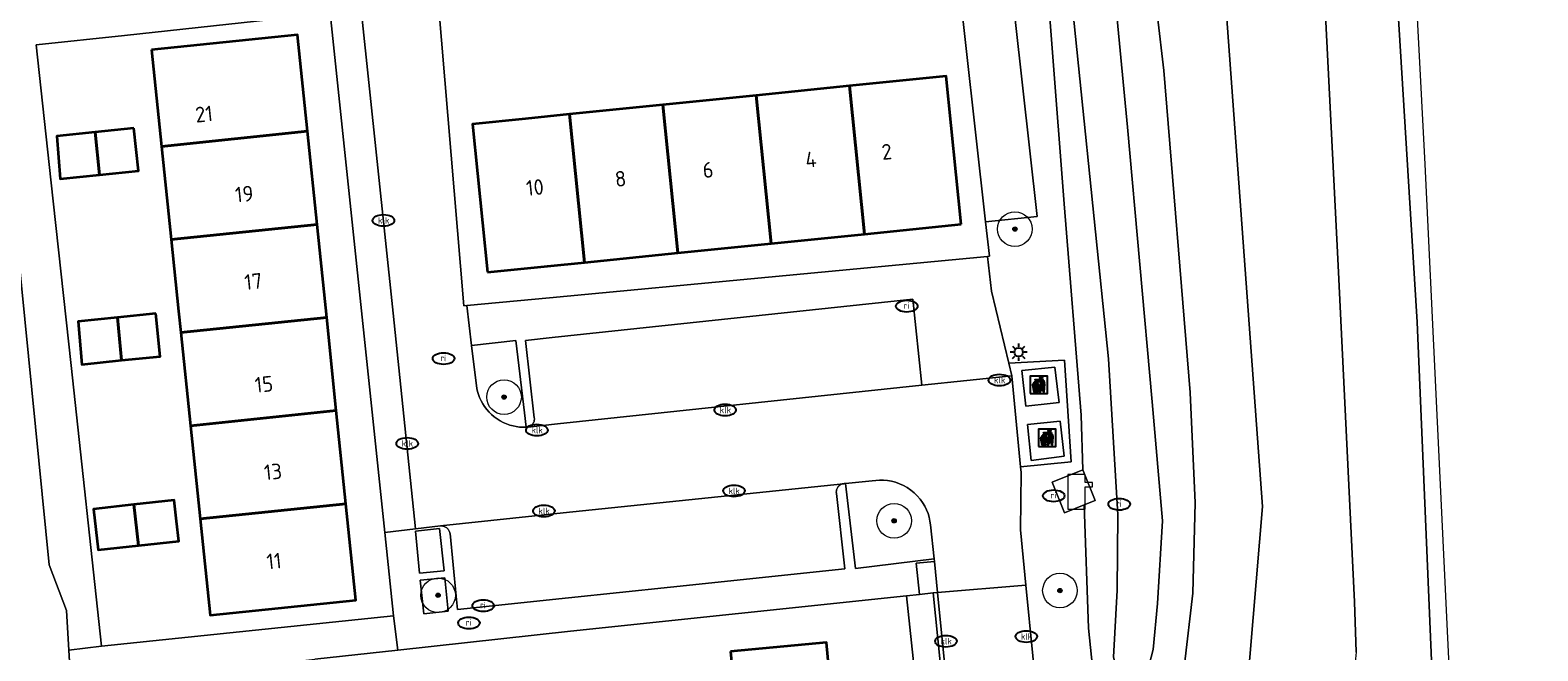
# Model space of a CAD drawing. Header units: metres. Extents: x 103671 to 105190, y 427150 to 429171.
# Tile 157 of 256: x 104706 to 104793, y 427609 to 427645. Entities that reach past the tile are written whole.
import ezdxf
from ezdxf.enums import TextEntityAlignment as Align

# ---------------------------------------------------------------- set-up
doc = ezdxf.new("R2010")
doc.units = ezdxf.units.M
for name, color, linetype, lineweight in [('B-WE-GR-BEPLANTING_CULTUUR_VASTE PLANTENVAK-GV', 253, 'Continuous', 18), ('B-WE-GR-BOOM-S', 253, 'Continuous', 25), ('B-WE-GR-GROENVOORZIENING-GV', 253, 'Continuous', 18), ('B-WE-IE-AFVAL APART PLAATS-S', 253, 'Continuous', 25), ('B-WE-IE-MEUBILAIR-S', 253, 'Continuous', 25), ('B-WE-IE-TERREINAFSCHEIDING_KUNSTMATIG_HEKWERK_RASTER-G', 253, 'IE-TERREINAFSCHEIDING_KUNSTMATIG-SO', 18), ('B-WE-KL-WATER-S', 253, 'Continuous', 25), ('B-WE-OG-BEBOUWING-GV', 253, 'Continuous', 35), ('B-WE-OG-BEBOUWING-T18', 7, 'Continuous', 18), ('B-WE-OG-TERREIN_BEGROEID-GV', 253, 'Continuous', 18), ('B-WE-OG-TERREIN_ERF-GV', 253, 'Continuous', 18), ('B-WE-OG-TERREIN_OEVER-GV', 253, 'Continuous', 18), ('B-WE-OG-WATER_SLOOT-GV', 253, 'Continuous', 18), ('B-WE-OG-WEG-GV', 253, 'Continuous', 18), ('B-WE-VH-GESLOTENVERHARDING_ASFALT-GV', 253, 'Continuous', 18), ('B-WE-VH-GESLOTENVERHARDING_BETON-GV', 253, 'Continuous', 18), ('B-WE-VH-OPENVERHARDING-GV', 253, 'Continuous', 18), ('B-WE-VH-OPENVERHARDING_BETONSTRAATSTEEN-GV', 253, 'Continuous', 18), ('B-WE-VH-OPENVERHARDING_TEGEL-GV', 253, 'Continuous', 18)]:
    doc.layers.add(name, color=color, linetype=linetype, lineweight=lineweight)
doc.styles.add('NLCS-ISO', font='NLCS-ISO.ttf')
doc.styles.add('NLCS-ISO-M500-T18', font='NLCS-ISO.ttf', dxfattribs={"height": 0.9})
doc.linetypes.add('IE-TERREINAFSCHEIDING_KUNSTMATIG-SO', pattern='A,4,[82,NLCS.SHX,S=0.75,R=90,X=0,Y=0],4,-2', length=10)

# ---------------------------------------------------------------- blocks, each defined once
blk = doc.blocks.new('SIE-AFVAL APART PLAATS-SO')
h = blk.add_hatch(color=256)
h.dxf.hatch_style = 1
h.paths.add_polyline_path([(-0.09, 0.07), (-1.76, 0.07, 0.819081), (-1.79, -0.09), (-1.4, -2.19, 0.36153), (-1.37, -2.21), (-0.47, -2.21, 0.36153), (-0.44, -2.19), (-0.05, -0.09, 0.819081)])
h.paths.add_polyline_path([(-0.16, -0.1), (-0.2, -0.33), (-0.49, -0.33), (-0.47, -0.1)], flags=16)
h.paths.add_polyline_path([(-0.55, -0.1), (-0.58, -0.33), (-0.87, -0.33), (-0.87, -0.1)], flags=16)
h.paths.add_polyline_path([(-0.22, -0.42), (-0.27, -0.73), (-0.53, -0.73), (-0.5, -0.42)], flags=16)
h.paths.add_polyline_path([(-0.58, -0.42), (-0.61, -0.73), (-0.87, -0.73), (-0.87, -0.42)], flags=16)
h.paths.add_polyline_path([(-0.95, -0.1), (-0.95, -0.33), (-1.27, -0.33), (-1.29, -0.1)], flags=16)
h.paths.add_polyline_path([(-0.95, -0.42), (-0.95, -0.73), (-1.23, -0.73), (-1.26, -0.42)], flags=16)
h.paths.add_polyline_path([(-0.29, -0.83), (-0.34, -1.09), (-0.56, -1.09), (-0.54, -0.83)], flags=16)
h.paths.add_polyline_path([(-0.62, -0.83), (-0.65, -1.09), (-0.87, -1.09), (-0.87, -0.83)], flags=16)
h.paths.add_polyline_path([(-0.95, -0.83), (-0.95, -1.09), (-1.2, -1.09), (-1.22, -0.83)], flags=16)
h.paths.add_polyline_path([(-1.35, -0.33), (-1.64, -0.33), (-1.69, -0.1), (-1.37, -0.1)], flags=16)
h.paths.add_polyline_path([(-1.34, -0.42), (-1.31, -0.73), (-1.57, -0.73), (-1.63, -0.42)], flags=16)
h.paths.add_polyline_path([(-0.36, -1.18), (-0.41, -1.44), (-0.6, -1.44), (-0.57, -1.18)], flags=16)
h.paths.add_polyline_path([(-0.65, -1.18), (-0.68, -1.44), (-0.87, -1.44), (-0.87, -1.18)], flags=16)
h.paths.add_polyline_path([(-1.3, -0.83), (-1.28, -1.09), (-1.5, -1.09), (-1.55, -0.83)], flags=16)
h.paths.add_polyline_path([(-0.95, -1.18), (-0.95, -1.44), (-1.17, -1.44), (-1.19, -1.18)], flags=16)
h.paths.add_polyline_path([(-0.42, -1.53), (-0.47, -1.79), (-0.63, -1.79), (-0.6, -1.53)], flags=16)
h.paths.add_polyline_path([(-1.27, -1.18), (-1.25, -1.44), (-1.44, -1.44), (-1.49, -1.18)], flags=16)
h.paths.add_polyline_path([(-0.69, -1.53), (-0.71, -1.79), (-0.87, -1.79), (-0.87, -1.53)], flags=16)
h.paths.add_polyline_path([(-0.95, -1.53), (-0.95, -1.79), (-1.13, -1.79), (-1.16, -1.53)], flags=16)
h.paths.add_polyline_path([(-1.24, -1.53), (-1.22, -1.79), (-1.37, -1.79), (-1.42, -1.53)], flags=16)
h.paths.add_polyline_path([(-0.49, -1.89), (-0.53, -2.13), (-0.66, -2.13), (-0.64, -1.89)], flags=16)
h.paths.add_polyline_path([(-0.72, -1.89), (-0.74, -2.13), (-0.87, -2.13), (-0.87, -1.89)], flags=16)
h.paths.add_polyline_path([(-0.95, -1.89), (-0.95, -2.13), (-1.1, -2.13), (-1.12, -1.89)], flags=16)
h.paths.add_polyline_path([(-1.21, -1.89), (-1.18, -2.13), (-1.31, -2.13), (-1.35, -1.89)], flags=16)
h.paths.add_polyline_path([(-0.19, 0.78, -0.01173), (-0.3, 0.78, -0.148797), (-0.42, 1.03, -0.136076), (-0.69, 0.87), (-0.78, 0.85, -0.038293), (-1.14, 0.96), (-1.19, 0.81, -0.243822), (-1.56, 0.45, 0.344326), (-1, 0.22, -0.139345), (-0.6, 0.22, 0.618436), (-0.56, 0.27, -0.441494), (-0.47, 0.44, 0.309048)])
h.paths.add_polyline_path([(-0.49, 0.51, 0.351556), (-0.64, 0.31, 0.121061), (-1.02, 0.29, -0.288745), (-1.45, 0.42, 0.203599), (-1.12, 0.79), (-1.09, 0.87, 0.083075), (-0.28, 0.71, -0.242261)], flags=16)
h.paths.add_polyline_path([(-0.4, 0.79, -0.023345), (-0.63, 0.82, 0.07081), (-0.46, 0.9, 0.059965)], flags=16)
h.paths.add_polyline_path([(1.12, 1.48), (-1.07, 1.48, 0.860559), (-1.08, 1.42), (0.29, 1, -0.146703), (0.53, 0.28, 0.421968), (0.56, 0.25), (1.6, 0.31, 0.450293), (1.63, 0.34, 0.122241)])
h.paths.add_polyline_path([(0.26, 1.93, 1), (1.07, 1.93, 1)])
h.paths.add_polyline_path([(1.65, 0.15, 0.429303), (1.62, 0.18), (0.55, 0.23, 0.38429), (0.51, 0.2), (0.16, -2.16, 0.83726), (0.22, -2.18), (0.99, -0.78, -0.688204), (1.05, -0.78), (1.36, -2.14, 0.84934), (1.42, -2.14)])
for p, q in [((-0.09, 0.07), (-1.76, 0.07)), ((-1.4, -2.19), (-1.79, -0.09)), ((-1.37, -0.1), (-1.69, -0.1)), ((-1.64, -0.33), (-1.69, -0.1)), ((-1.64, -0.33), (-1.35, -0.33)), ((-1.63, -0.42), (-1.34, -0.42)), ((-1.57, -0.73), (-1.63, -0.42)), ((-1.57, -0.73), (-1.31, -0.73)), ((-1.55, -0.83), (-1.3, -0.83)), ((-1.5, -1.09), (-1.55, -0.83)), ((-1.5, -1.09), (-1.28, -1.09)), ((-1.49, -1.18), (-1.27, -1.18)), ((-1.44, -1.44), (-1.49, -1.18)), ((-1.44, -1.44), (-1.25, -1.44)), ((-1.42, -1.53), (-1.24, -1.53)), ((-1.37, -1.79), (-1.42, -1.53)), ((-1.37, -1.79), (-1.22, -1.79)), ((-1.37, -2.21), (-0.47, -2.21)), ((-1.31, -2.13), (-1.35, -1.89)), ((-1.35, -1.89), (-1.21, -1.89)), ((-1.31, -2.13), (-1.18, -2.13)), ((-0.95, -0.1), (-1.29, -0.1)), ((-1.27, -0.33), (-0.95, -0.33)), ((-1.26, -0.42), (-0.95, -0.42)), ((-1.23, -0.73), (-0.95, -0.73)), ((-1.22, -0.83), (-0.95, -0.83)), ((-1.2, -1.09), (-0.95, -1.09)), ((-1.19, -1.18), (-0.95, -1.18)), ((-1.17, -1.44), (-0.95, -1.44)), ((-1.16, -1.53), (-0.95, -1.53)), ((-1.13, -1.79), (-0.95, -1.79)), ((-1.12, -1.89), (-0.95, -1.89)), ((-1.1, -2.13), (-0.95, -2.13)), ((-0.95, -0.1), (-0.95, -0.33)), ((-0.95, -0.42), (-0.95, -0.73)), ((-0.95, -0.83), (-0.95, -1.09)), ((-0.95, -1.18), (-0.95, -1.44)), ((-0.95, -1.53), (-0.95, -1.79)), ((-0.95, -1.89), (-0.95, -2.13)), ((-0.87, -0.1), (-0.87, -0.33)), ((-0.55, -0.1), (-0.87, -0.1)), ((-0.87, -0.33), (-0.58, -0.33)), ((-0.87, -0.42), (-0.87, -0.73)), ((-0.87, -0.42), (-0.58, -0.42)), ((-0.87, -0.73), (-0.61, -0.73)), ((-0.87, -0.83), (-0.62, -0.83)), ((-0.87, -0.83), (-0.87, -1.09)), ((-0.87, -1.09), (-0.65, -1.09)), ((-0.87, -1.18), (-0.65, -1.18)), ((-0.87, -1.18), (-0.87, -1.44)), ((-0.87, -1.44), (-0.68, -1.44)), ((-0.87, -1.53), (-0.69, -1.53)), ((-0.87, -1.53), (-0.87, -1.79)), ((-0.87, -1.79), (-0.71, -1.79)), ((-0.87, -1.89), (-0.87, -2.13)), ((-0.87, -1.89), (-0.72, -1.89)), ((-0.87, -2.13), (-0.74, -2.13)), ((-0.66, -2.13), (-0.53, -2.13)), ((-0.64, -1.89), (-0.49, -1.89)), ((-0.63, -1.79), (-0.47, -1.79)), ((-0.6, -1.44), (-0.41, -1.44)), ((-0.6, -1.53), (-0.42, -1.53)), ((-0.57, -1.18), (-0.36, -1.18)), ((-0.56, -1.09), (-0.34, -1.09)), ((-0.54, -0.83), (-0.29, -0.83)), ((-0.53, -0.73), (-0.27, -0.73)), ((-0.53, -2.13), (-0.49, -1.89)), ((-0.5, -0.42), (-0.22, -0.42)), ((-0.49, -0.33), (-0.2, -0.33)), ((-0.16, -0.1), (-0.47, -0.1)), ((-0.47, -1.79), (-0.42, -1.53)), ((-0.44, -2.19), (-0.05, -0.09)), ((-0.41, -1.44), (-0.36, -1.18)), ((-0.34, -1.09), (-0.29, -0.83)), ((-0.27, -0.73), (-0.22, -0.42)), ((-0.2, -0.33), (-0.16, -0.1))]:
    blk.add_line(p, q)
blk.add_lwpolyline([(-2.5, -2.51), (2.5, -2.51), (2.5, 2.49), (-2.5, 2.49)], close=True)
for points in [[(-0.78, 0.85, -0.038293), (-1.14, 0.96), (-1.19, 0.81, -0.243822), (-1.56, 0.45, 0.344326), (-1, 0.22, -0.139345), (-0.6, 0.22, 0.618436), (-0.56, 0.27, -0.441494), (-0.47, 0.44, 0.309048), (-0.19, 0.78, -0.01173), (-0.3, 0.78, -0.01173)], [(-0.78, 0.85), (-0.69, 0.87, 0.136076), (-0.42, 1.03, 0.156405), (-0.29, 0.77)], [(-0.78, 0.85), (-0.69, 0.87, 0.136076), (-0.42, 1.03, 0.148797), (-0.3, 0.78, 0.148797)], [(-0.63, 0.82, 0.07081), (-0.46, 0.9, 0.059965), (-0.4, 0.79, 0.059965)], [(-0.4, 0.79, -0.023345), (-0.63, 0.82)]]:
    blk.add_lwpolyline(points, format="xyb")
for points in [[(-1.09, 0.87), (-1.12, 0.79, -0.203599), (-1.45, 0.42, 0.288745), (-1.02, 0.29, -0.121061), (-0.64, 0.31, -0.351556), (-0.49, 0.51, 0.242261), (-0.28, 0.71, -0.083075)], [(-1.07, 1.48), (1.12, 1.48, -0.122241), (1.63, 0.34, -0.450293), (1.6, 0.31), (0.56, 0.25, -0.421968), (0.53, 0.28, 0.146703), (0.29, 1), (-1.08, 1.42, -0.860559)], [(0.55, 0.23), (1.62, 0.18, -0.429303), (1.65, 0.15), (1.42, -2.14, -0.84934), (1.36, -2.14), (1.05, -0.78, 0.688204), (0.99, -0.78), (0.22, -2.18, -0.83726), (0.16, -2.16), (0.51, 0.2, -0.38429)]]:
    blk.add_lwpolyline(points, format="xyb", close=True)
for points in [[(-1.35, -0.33), (-1.37, -0.1)], [(-1.31, -0.73), (-1.34, -0.42)], [(-1.28, -1.09), (-1.3, -0.83)], [(-1.27, -0.33), (-1.29, -0.1)], [(-1.25, -1.44), (-1.27, -1.18)], [(-1.23, -0.73), (-1.26, -0.42)], [(-1.22, -1.79), (-1.24, -1.53)], [(-1.2, -1.09), (-1.22, -0.83)], [(-1.18, -2.13), (-1.21, -1.89)], [(-1.17, -1.44), (-1.19, -1.18)], [(-1.18, -2.22), (-1.18, -2.21)], [(-1.13, -1.79), (-1.16, -1.53)], [(-1.1, -2.13), (-1.12, -1.89)], [(-0.74, -2.13), (-0.72, -1.89)], [(-0.71, -1.79), (-0.69, -1.53)], [(-0.68, -1.44), (-0.65, -1.18)], [(-0.66, -2.13), (-0.64, -1.89)], [(-0.65, -1.09), (-0.62, -0.83)], [(-0.63, -1.79), (-0.6, -1.53)], [(-0.61, -0.73), (-0.58, -0.42)], [(-0.6, -1.44), (-0.57, -1.18)], [(-0.58, -0.33), (-0.55, -0.1)], [(-0.56, -1.09), (-0.54, -0.83)], [(-0.53, -0.73), (-0.5, -0.42)], [(-0.49, -0.33), (-0.47, -0.1)]]:
    blk.add_lwpolyline(points)
blk.add_circle((0.66, 1.93), 0.401)
for centre, radius, start, end in [((-1.76, -0.01), 0.0869, 90, 247.281), ((-0.09, -0.01), 0.0869, 292.719, 90), ((-1.37, -2.18), 0.0318, 190.4943, 270), ((-0.47, -2.18), 0.0318, 270, 349.5057)]:
    blk.add_arc(centre, radius, start, end)
blk = doc.blocks.new('SKL-WATER_POMP-SO')
at = {"color": 0, "linetype": 'ByBlock', "lineweight": 18}
blk.add_lwpolyline([(1, 1.09), (1, 2), (-1, 2), (-1, -2), (1, -2), (1, 0.57), (1.85, 0.57), (1.85, 1.09)], close=True, dxfattribs=at)
blk = doc.blocks.new('SIE-MEUBILAIR_PAAL_LICHTMAST-SO')
for points in [[(-0.62, 0), (-1, 0)], [(-0.71, 0.71), (-0.44, 0.44)], [(0, 1), (0, 0.62)], [(0.44, 0.44), (0.71, 0.71)], [(1, 0), (0.62, 0)], [(-0.71, -0.71), (-0.44, -0.44)], [(0, -0.62), (0, -1)], [(0.44, -0.44), (0.71, -0.71)]]:
    blk.add_lwpolyline(points)
blk.add_circle((0, 0), 0.5)
blk = doc.blocks.new('SIE-MEUBILAIR_PUT_KOLK-SO')
blk.add_ellipse((0, 0), major_axis=(1.25, 0), ratio=0.54)
at = {"style": 'NLCS-ISO'}
blk.add_text('klk', height=0.75, dxfattribs=at).set_placement((0.03, 0), align=Align.MIDDLE_CENTER)
blk = doc.blocks.new('SIE-MEUBILAIR_PUT_RIOOLPUT-SO')
blk.add_ellipse((0, 0), major_axis=(1.25, 0), ratio=0.54)
at = {"style": 'NLCS-ISO'}
blk.add_text('ri', height=0.75, dxfattribs=at).set_placement((-0.04, 0.07), align=Align.MIDDLE_CENTER)
blk = doc.blocks.new('SGR-BOOM_GBKN-SO')
at = {"linetype": 'ByBlock', "lineweight": 18}
h = blk.add_hatch(color=0, dxfattribs=at)
h.dxf.hatch_style = 1
edge = h.paths.add_edge_path()
edge.add_arc((0, 0), 0.25, 0, 360)
at = {"color": 0, "linetype": 'ByBlock', "lineweight": 18}
for radius in [2, 0.25]:
    blk.add_circle((0, 0), radius, dxfattribs=at)
at = {"color": 0, "linetype": 'ByBlock', "lineweight": 18, "style": 'NLCS-ISO'}
blk.add_attdef('SOORT', (2.5, 0), '', height=1.5, dxfattribs=at)

msp = doc.modelspace()

# ---------------------------------------------------------------- linework, layer by layer
at = {"layer": 'B-WE-GR-BEPLANTING_CULTUUR_VASTE PLANTENVAK-GV', "flags": 128}
for points in [[(104731.43, 427627.079), (104731.724, 427624.6), (104731.767, 427624.422), (104731.823, 427624.243), (104731.892, 427624.065), (104731.974, 427623.889), (104732.07, 427623.716), (104732.179, 427623.549), (104732.301, 427623.388), (104732.435, 427623.235), (104732.581, 427623.091), (104732.738, 427622.959), (104732.903, 427622.837), (104733.077, 427622.729), (104733.257, 427622.634), (104733.442, 427622.553), (104733.63, 427622.485), (104733.82, 427622.432), (104734.011, 427622.393), (104734.2, 427622.368), (104734.387, 427622.355), (104734.57, 427622.355), (104734.483, 427623.179), (104733.978, 427627.359)], [(104757.926, 427616.73), (104757.896, 427616.942), (104757.849, 427617.157), (104757.783, 427617.373), (104757.698, 427617.589), (104757.594, 427617.802), (104757.47, 427618.009), (104757.327, 427618.208), (104757.166, 427618.396), (104756.988, 427618.57), (104756.794, 427618.729), (104756.587, 427618.871), (104756.37, 427618.993), (104756.144, 427619.095), (104755.914, 427619.177), (104755.68, 427619.238), (104755.447, 427619.279), (104755.216, 427619.3), (104754.989, 427619.302), (104754.77, 427619.287), (104754.558, 427619.257), (104753.012, 427619.107), (104753.593, 427614.205), (104758.132, 427614.762)], [(104728.193, 427616.36), (104728.415, 427613.922), (104729.835, 427614.068), (104729.58, 427616.516)], [(104728.46, 427613.526), (104728.677, 427611.583), (104730.073, 427611.739), (104729.877, 427613.669)], [(104758.566, 427597.851), (104759.178, 427599.133), (104759.349, 427600.278), (104758.072, 427612.786), (104757.287, 427612.702), (104756.535, 427612.622), (104758.163, 427597.409)]]:
    msp.add_lwpolyline(points, close=True, dxfattribs=at)
at = {"layer": 'B-WE-GR-GROENVOORZIENING-GV', "flags": 128}
for points in [[(104769.215, 427661.687), (104771.399, 427642.956), (104772.931, 427624.366), (104773.214, 427617.999), (104773.07, 427612.776), (104772.585, 427608.663)], [(104776.196, 427607.026), (104777.097, 427617.775), (104774.082, 427659.133)]]:
    msp.add_lwpolyline(points, dxfattribs=at)
at = {"layer": 'B-WE-IE-TERREINAFSCHEIDING_KUNSTMATIG_HEKWERK_RASTER-G', "flags": 128}
for points in [[(104784.248, 427680.11), (104786.463, 427637.55)], [(104786.463, 427637.55), (104788.287, 427599.719)]]:
    msp.add_lwpolyline(points, dxfattribs=at)
at = {"layer": 'B-WE-OG-BEBOUWING-GV', "flags": 128}
for points in [[(104712.948, 427644.148), (104713.524, 427638.573), (104721.947, 427639.444), (104721.371, 427645.019)], [(104754.113, 427633.515), (104753.246, 427642.067), (104747.855, 427641.52), (104748.722, 427632.968)], [(104759.704, 427634.082), (104758.836, 427642.634), (104753.246, 427642.067), (104754.113, 427633.515)], [(104747.855, 427641.52), (104742.463, 427640.974), (104743.331, 427632.422), (104748.722, 427632.968)], [(104732.349, 427631.308), (104735.818, 427631.66), (104737.939, 427631.875), (104737.072, 427640.427), (104734.533, 427640.17), (104731.482, 427639.86)], [(104743.331, 427632.422), (104742.463, 427640.974), (104737.072, 427640.427), (104737.939, 427631.875)], [(104709.688, 427639.391), (104707.472, 427639.162), (104707.668, 427636.694), (104709.941, 427636.928)], [(104711.931, 427639.623), (104709.688, 427639.391), (104709.941, 427636.928), (104712.185, 427637.159)], [(104722.503, 427634.068), (104721.947, 427639.444), (104713.524, 427638.573), (104714.08, 427633.198)], [(104714.636, 427627.822), (104723.059, 427628.693), (104722.503, 427634.068), (104714.08, 427633.198), (104714.509, 427629.054)], [(104713.185, 427628.917), (104710.981, 427628.69), (104711.209, 427626.221), (104713.439, 427626.451)], [(104710.981, 427628.69), (104708.701, 427628.455), (104708.929, 427625.986), (104711.209, 427626.221)], [(104723.059, 427628.693), (104714.636, 427627.822), (104715.191, 427622.446), (104723.615, 427623.317)], [(104723.615, 427623.317), (104715.191, 427622.446), (104715.747, 427617.07), (104724.171, 427617.941)], [(104711.924, 427617.893), (104709.593, 427617.634), (104709.725, 427616.447), (104709.855, 427615.27), (104712.185, 427615.528)], [(104711.924, 427617.893), (104712.185, 427615.528), (104714.515, 427615.786), (104714.388, 427616.93), (104714.253, 427618.151)], [(104724.171, 427617.941), (104715.747, 427617.07), (104716.323, 427611.496), (104724.747, 427612.366)], [(104746.386, 427609.406), (104747.193, 427600.94), (104752.72, 427601.467), (104751.914, 427609.933)]]:
    msp.add_lwpolyline(points, close=True, dxfattribs=at)
at = {"layer": 'B-WE-OG-TERREIN_BEGROEID-GV', "flags": 128}
msp.add_lwpolyline([(104758.034, 427663.375), (104759.1, 427652.117), (104759.383, 427649.595), (104761.111, 427634.225), (104764.095, 427634.527), (104761.518, 427657.462), (104760.115, 427657.306), (104759.527, 427663.522)], close=True, dxfattribs=at)
msp.add_lwpolyline([(104708.406, 427605.497), (104708.165, 427609.482), (104708.027, 427611.773), (104707.042, 427614.411), (104704.844, 427636.565)], dxfattribs=at)
at = {"layer": 'B-WE-OG-TERREIN_ERF-GV', "flags": 128}
for points in [[(104759.383, 427649.595), (104757.973, 427649.492), (104755.678, 427649.271), (104755.436, 427651.782), (104749.125, 427651.116), (104749.464, 427648.579), (104747.162, 427648.351), (104744.906, 427648.127), (104744.598, 427650.638), (104741.559, 427650.317), (104741.781, 427647.755), (104738.524, 427647.455), (104736.38, 427647.249), (104733.955, 427647.016), (104733.713, 427649.532), (104733.095, 427649.467), (104729.327, 427649.069), (104730.979, 427629.369), (104731.157, 427629.386), (104735.933, 427629.836), (104761.215, 427632.216), (104761.335, 427632.227), (104761.111, 427634.225)], [(104723.269, 427646.274), (104711.378, 427644.984), (104706.284, 427644.431), (104707.132, 427636.639), (104708.299, 427625.921), (104710.064, 427609.712), (104726.914, 427611.474), (104726.411, 427616.28)], [(104714.08, 427633.198), (104713.524, 427638.573), (104712.948, 427644.148), (104721.371, 427645.019), (104721.947, 427639.444), (104722.503, 427634.068), (104723.059, 427628.693), (104723.615, 427623.317), (104724.171, 427617.941), (104724.747, 427612.366), (104716.323, 427611.496), (104715.747, 427617.07), (104715.191, 427622.446), (104714.636, 427627.822), (104714.509, 427629.054)], [(104758.836, 427642.634), (104759.704, 427634.082), (104754.113, 427633.515), (104748.722, 427632.968), (104743.331, 427632.422), (104737.939, 427631.875), (104735.818, 427631.66), (104732.349, 427631.308), (104731.482, 427639.86), (104734.533, 427640.17), (104737.072, 427640.427), (104742.463, 427640.974), (104747.855, 427641.52), (104753.246, 427642.067)], [(104707.668, 427636.694), (104707.472, 427639.162), (104709.688, 427639.391), (104711.931, 427639.623), (104712.185, 427637.159), (104709.941, 427636.928)], [(104708.929, 427625.986), (104708.701, 427628.455), (104710.981, 427628.69), (104713.185, 427628.917), (104713.439, 427626.451), (104711.209, 427626.221)], [(104711.924, 427617.893), (104714.253, 427618.151), (104714.388, 427616.93), (104714.515, 427615.786), (104712.185, 427615.528), (104709.855, 427615.27), (104709.725, 427616.447), (104709.593, 427617.634)]]:
    msp.add_lwpolyline(points, close=True, dxfattribs=at)
for points in [[(104758.163, 427597.409), (104756.535, 427612.622), (104737.142, 427610.585), (104727.163, 427609.487), (104722.375, 427608.96)], [(104746.386, 427609.406), (104751.914, 427609.933), (104752.72, 427601.467)]]:
    msp.add_lwpolyline(points, dxfattribs=at)
at = {"layer": 'B-WE-OG-TERREIN_OEVER-GV', "flags": 128}
msp.add_lwpolyline([(104764.896, 427658.664), (104764.979, 427660.471), (104766.273, 427661.207), (104764.822, 427663.738), (104763.532, 427662.754), (104765.655, 427635.25), (104766.622, 427623.055), (104766.719, 427619.902), (104767.43, 427618.129), (104766.804, 427617.878), (104767.055, 427610.758), (104767.404, 427607.396), (104769.095, 427606.565), (104769.287, 427607.857), (104768.838, 427607.876), (104768.49, 427609.084), (104768.697, 427612.954), (104768.735, 427617.307), (104768.199, 427626.315)], close=True, dxfattribs=at)
msp.add_lwpolyline([(104767.695, 427656.599), (104769.297, 427639.675), (104770.719, 427623.831), (104771.322, 427616.961), (104771.037, 427612.18), (104770.79, 427609.528), (104770.432, 427608.198), (104769.645, 427607.841), (104769.287, 427607.857), (104769.095, 427606.565), (104769.346, 427606.546), (104771.05, 427606.417), (104772.014, 427607.079), (104772.585, 427608.663), (104773.07, 427612.776), (104773.214, 427617.999), (104772.931, 427624.366), (104771.399, 427642.956), (104769.215, 427661.687)], dxfattribs=at)
at = {"layer": 'B-WE-OG-WATER_SLOOT-GV', "flags": 128}
msp.add_lwpolyline([(104768.199, 427626.315), (104768.735, 427617.307), (104768.697, 427612.954), (104768.49, 427609.084), (104768.838, 427607.876), (104769.287, 427607.857), (104769.645, 427607.841), (104770.432, 427608.198), (104770.79, 427609.528), (104771.037, 427612.18), (104771.322, 427616.961), (104770.719, 427623.831), (104769.297, 427639.675), (104767.695, 427656.599), (104767.233, 427660.486), (104766.273, 427661.207), (104764.979, 427660.471), (104764.896, 427658.664)], close=True, dxfattribs=at)
at = {"layer": 'B-WE-OG-WEG-GV', "flags": 128}
for points in [[(104804.687, 427554.155), (104802.98, 427581.529), (104801.682, 427610.264), (104800.466, 427632.074), (104798.944, 427666.973), (104798.31, 427680.259), (104798.282, 427680.839), (104797.284, 427680.787), (104796.035, 427680.722), (104784.248, 427680.11), (104783.005, 427680.045), (104783.718, 427665.973), (104786.022, 427628.424), (104786.968, 427606.146), (104787.829, 427592.871), (104788.688, 427575.16), (104789.39, 427559.781), (104791.73, 427533.326)], [(104782.507, 427609.372), (104782.411, 427612.265), (104781.47, 427631.69), (104779.479, 427670.908)], [(104767.404, 427607.396), (104767.055, 427610.758), (104766.804, 427617.878), (104765.657, 427617.418), (104764.946, 427619.191), (104766.719, 427619.902), (104766.622, 427623.055), (104765.655, 427635.25), (104763.532, 427662.754)], [(104774.082, 427659.133), (104777.097, 427617.775), (104776.196, 427607.026)], [(104761.518, 427657.462), (104764.095, 427634.527), (104761.111, 427634.225), (104761.335, 427632.227), (104761.215, 427632.216), (104761.454, 427630.218), (104762.446, 427626.047), (104765.66, 427626.233), (104766.049, 427620.362), (104763.133, 427620.066), (104763.164, 427619.751), (104763.119, 427616.438), (104763.436, 427613.243), (104764.247, 427605.07)]]:
    msp.add_lwpolyline(points, dxfattribs=at)
at = {"layer": 'B-WE-VH-GESLOTENVERHARDING_ASFALT-GV', "flags": 128}
for points in [[(104775.957, 427729.849), (104775.477, 427714.06), (104776.224, 427697.918), (104776.312, 427695.038), (104776.245, 427692.854), (104776.007, 427691.699), (104778.03, 427675.233), (104778.699, 427673.977), (104779.255, 427672.447), (104779.479, 427670.908), (104781.47, 427631.69), (104782.411, 427612.265), (104782.507, 427609.372), (104782.359, 427607.831), (104782.008, 427606.011), (104781.426, 427604.511), (104782.098, 427592.66), (104782.792, 427591.3), (104783.325, 427589.779), (104783.83, 427585.175), (104784.762, 427568.996), (104785.298, 427557.486), (104786.232, 427546.577)], [(104803.743, 427395.171), (104802.269, 427411.949), (104801.436, 427428.96), (104800.758, 427440.886), (104799.44, 427455.973), (104797.116, 427479.548), (104795.067, 427500), (104791.73, 427533.326), (104789.39, 427559.781), (104788.688, 427575.16), (104787.829, 427592.871), (104786.968, 427606.146), (104786.022, 427628.424), (104783.718, 427665.973), (104783.005, 427680.045), (104782.897, 427682.171), (104782.869, 427682.742), (104781.905, 427702.367), (104781.525, 427716.747), (104782.355, 427729.504)]]:
    msp.add_lwpolyline(points, dxfattribs=at)
at = {"layer": 'B-WE-VH-GESLOTENVERHARDING_BETON-GV', "flags": 128}
for points in [[(104763.429, 427623.58), (104764.841, 427623.729), (104765.348, 427623.782), (104765.296, 427624.224), (104765.109, 427625.825), (104763.203, 427625.633)], [(104763.745, 427620.442), (104765.639, 427620.692), (104765.42, 427622.703), (104763.53, 427622.52)], [(104766.719, 427619.902), (104764.946, 427619.191), (104765.657, 427617.418), (104766.804, 427617.878), (104767.43, 427618.129)]]:
    msp.add_lwpolyline(points, close=True, dxfattribs=at)
at = {"layer": 'B-WE-VH-OPENVERHARDING-GV', "flags": 128}
for points in [[(104762.446, 427626.047), (104762.616, 427625.333), (104763.133, 427620.066), (104766.049, 427620.362), (104765.66, 427626.233)], [(104763.429, 427623.58), (104763.203, 427625.633), (104765.109, 427625.825), (104765.296, 427624.224), (104765.348, 427623.782), (104764.841, 427623.729)], [(104763.745, 427620.442), (104763.53, 427622.52), (104765.42, 427622.703), (104765.639, 427620.692)]]:
    msp.add_lwpolyline(points, close=True, dxfattribs=at)
at = {"layer": 'B-WE-VH-OPENVERHARDING_BETONSTRAATSTEEN-GV', "flags": 128}
for points in [[(104725.059, 427646.466), (104726.893, 427628.948), (104728.198, 427616.495), (104729.625, 427616.666), (104736.714, 427617.406), (104752.899, 427619.095), (104752.916, 427619.097), (104752.934, 427619.099), (104753.012, 427619.107), (104754.558, 427619.257), (104754.77, 427619.287), (104754.989, 427619.302), (104755.216, 427619.3), (104755.447, 427619.279), (104755.68, 427619.238), (104755.914, 427619.177), (104756.144, 427619.095), (104756.37, 427618.993), (104756.587, 427618.871), (104756.794, 427618.729), (104756.988, 427618.57), (104757.166, 427618.396), (104757.327, 427618.208), (104757.47, 427618.009), (104757.594, 427617.802), (104757.698, 427617.589), (104757.783, 427617.373), (104757.849, 427617.157), (104757.896, 427616.942), (104757.926, 427616.73), (104758.132, 427614.762), (104758.149, 427614.594), (104758.327, 427612.814), (104758.328, 427612.804), (104763.436, 427613.243), (104763.119, 427616.438), (104763.164, 427619.751), (104763.133, 427620.066), (104762.616, 427625.333), (104757.433, 427624.782), (104736.391, 427622.548), (104734.693, 427622.368), (104734.687, 427622.367), (104734.681, 427622.365), (104734.675, 427622.364), (104734.669, 427622.363), (104734.663, 427622.361), (104734.657, 427622.36), (104734.65, 427622.359), (104734.644, 427622.358), (104734.638, 427622.358), (104734.632, 427622.357), (104734.626, 427622.356), (104734.62, 427622.356), (104734.613, 427622.355), (104734.607, 427622.355), (104734.601, 427622.355), (104734.595, 427622.355), (104734.589, 427622.355), (104734.582, 427622.355), (104734.576, 427622.355), (104734.57, 427622.355), (104734.387, 427622.355), (104734.2, 427622.368), (104734.011, 427622.393), (104733.82, 427622.432), (104733.63, 427622.485), (104733.442, 427622.553), (104733.257, 427622.634), (104733.077, 427622.729), (104732.903, 427622.837), (104732.738, 427622.959), (104732.581, 427623.091), (104732.435, 427623.235), (104732.301, 427623.388), (104732.179, 427623.549), (104732.07, 427623.716), (104731.974, 427623.889), (104731.892, 427624.065), (104731.823, 427624.243), (104731.767, 427624.422), (104731.724, 427624.6), (104731.43, 427627.079), (104731.157, 427629.386), (104730.979, 427629.369), (104729.327, 427649.069)], [(104764.247, 427605.07), (104763.436, 427613.243), (104758.328, 427612.804), (104759.585, 427600.262)], [(104759.585, 427600.262), (104758.328, 427612.804), (104758.327, 427612.814), (104758.072, 427612.786), (104759.349, 427600.278), (104759.178, 427599.133)]]:
    msp.add_lwpolyline(points, dxfattribs=at)
for points in [[(104734.536, 427627.37), (104735.05, 427622.893), (104735.053, 427622.861), (104735.055, 427622.828), (104735.053, 427622.795), (104735.05, 427622.76), (104735.044, 427622.726), (104735.035, 427622.692), (104735.023, 427622.658), (104735.009, 427622.625), (104734.992, 427622.592), (104734.973, 427622.562), (104734.951, 427622.532), (104734.927, 427622.505), (104734.902, 427622.479), (104734.875, 427622.456), (104734.846, 427622.435), (104734.816, 427622.417), (104734.786, 427622.401), (104734.755, 427622.388), (104734.724, 427622.377), (104734.693, 427622.368), (104736.391, 427622.548), (104757.433, 427624.782), (104756.906, 427629.757), (104736.077, 427627.534)], [(104736.714, 427617.406), (104729.625, 427616.666), (104729.661, 427616.667), (104729.699, 427616.665), (104729.737, 427616.66), (104729.775, 427616.653), (104729.813, 427616.642), (104729.851, 427616.629), (104729.888, 427616.613), (104729.924, 427616.593), (104729.959, 427616.571), (104729.992, 427616.546), (104730.022, 427616.519), (104730.051, 427616.489), (104730.077, 427616.458), (104730.101, 427616.425), (104730.121, 427616.39), (104730.139, 427616.355), (104730.154, 427616.319), (104730.166, 427616.283), (104730.175, 427616.247), (104730.182, 427616.211), (104730.538, 427612.609), (104730.614, 427611.835), (104737.021, 427612.507), (104742.912, 427613.124), (104752.979, 427614.179), (104752.498, 427618.526), (104752.492, 427618.561), (104752.489, 427618.597), (104752.488, 427618.634), (104752.491, 427618.673), (104752.496, 427618.711), (104752.506, 427618.75), (104752.518, 427618.789), (104752.534, 427618.826), (104752.553, 427618.863), (104752.575, 427618.897), (104752.6, 427618.93), (104752.628, 427618.96), (104752.658, 427618.988), (104752.69, 427619.013), (104752.724, 427619.034), (104752.758, 427619.052), (104752.794, 427619.068), (104752.829, 427619.08), (104752.864, 427619.089), (104752.899, 427619.095)]]:
    msp.add_lwpolyline(points, close=True, dxfattribs=at)
at = {"layer": 'B-WE-VH-OPENVERHARDING_TEGEL-GV', "flags": 128}
for points in [[(104719.266, 427683.166), (104723.027, 427648.483), (104723.269, 427646.274), (104726.411, 427616.28), (104728.198, 427616.495), (104726.893, 427628.948), (104725.059, 427646.466), (104724.817, 427648.678), (104721.051, 427683.404)], [(104723.027, 427648.483), (104705.919, 427646.57), (104705.363, 427652.013), (104703.508, 427670.171), (104703.168, 427673.444), (104702.95, 427674.875), (104702.095, 427682.578), (104700.512, 427682.392), (104699.949, 427682.325), (104701.557, 427667.628), (104703.762, 427647.478), (104704.714, 427637.884), (104700.926, 427637.509), (104701.054, 427636.254), (104704.844, 427636.565), (104707.042, 427614.411), (104708.027, 427611.773), (104708.165, 427609.482), (104710.064, 427609.712), (104708.299, 427625.921), (104707.132, 427636.639), (104706.284, 427644.431), (104711.378, 427644.984), (104723.269, 427646.274)], [(104735.933, 427629.836), (104731.157, 427629.386), (104731.43, 427627.079), (104733.978, 427627.359), (104734.483, 427623.179), (104734.57, 427622.355), (104734.576, 427622.355), (104734.582, 427622.355), (104734.589, 427622.355), (104734.595, 427622.355), (104734.601, 427622.355), (104734.607, 427622.355), (104734.613, 427622.355), (104734.62, 427622.356), (104734.626, 427622.356), (104734.632, 427622.357), (104734.638, 427622.358), (104734.644, 427622.358), (104734.65, 427622.359), (104734.657, 427622.36), (104734.663, 427622.361), (104734.669, 427622.363), (104734.675, 427622.364), (104734.681, 427622.365), (104734.687, 427622.367), (104734.693, 427622.368), (104734.724, 427622.377), (104734.755, 427622.388), (104734.786, 427622.401), (104734.816, 427622.417), (104734.846, 427622.435), (104734.875, 427622.456), (104734.902, 427622.479), (104734.927, 427622.505), (104734.951, 427622.532), (104734.973, 427622.562), (104734.992, 427622.592), (104735.009, 427622.625), (104735.023, 427622.658), (104735.035, 427622.692), (104735.044, 427622.726), (104735.05, 427622.76), (104735.053, 427622.795), (104735.055, 427622.828), (104735.053, 427622.861), (104735.05, 427622.893), (104734.536, 427627.37), (104736.077, 427627.534), (104756.906, 427629.757), (104757.433, 427624.782), (104762.616, 427625.333), (104762.446, 427626.047), (104761.454, 427630.218), (104761.215, 427632.216)], [(104752.916, 427619.097), (104752.899, 427619.095), (104752.864, 427619.089), (104752.829, 427619.08), (104752.794, 427619.068), (104752.758, 427619.052), (104752.724, 427619.034), (104752.69, 427619.013), (104752.658, 427618.988), (104752.628, 427618.96), (104752.6, 427618.93), (104752.575, 427618.897), (104752.553, 427618.863), (104752.534, 427618.826), (104752.518, 427618.789), (104752.506, 427618.75), (104752.496, 427618.711), (104752.491, 427618.673), (104752.488, 427618.634), (104752.489, 427618.597), (104752.492, 427618.561), (104752.498, 427618.526), (104752.979, 427614.179), (104742.912, 427613.124), (104737.021, 427612.507), (104730.614, 427611.835), (104730.538, 427612.609), (104730.182, 427616.211), (104730.175, 427616.247), (104730.166, 427616.283), (104730.154, 427616.319), (104730.139, 427616.355), (104730.121, 427616.39), (104730.101, 427616.425), (104730.077, 427616.458), (104730.051, 427616.489), (104730.022, 427616.519), (104729.992, 427616.546), (104729.959, 427616.571), (104729.924, 427616.593), (104729.888, 427616.613), (104729.851, 427616.629), (104729.813, 427616.642), (104729.775, 427616.653), (104729.737, 427616.66), (104729.699, 427616.665), (104729.661, 427616.667), (104729.625, 427616.666), (104728.198, 427616.495), (104726.411, 427616.28), (104726.914, 427611.474), (104727.163, 427609.487), (104737.142, 427610.585), (104756.535, 427612.622), (104757.287, 427612.702), (104757.104, 427614.5), (104758.149, 427614.594), (104758.132, 427614.762), (104753.593, 427614.205), (104753.012, 427619.107), (104752.934, 427619.099)], [(104728.193, 427616.36), (104729.58, 427616.516), (104729.835, 427614.068), (104728.415, 427613.922)], [(104758.072, 427612.786), (104758.327, 427612.814), (104758.149, 427614.594), (104757.104, 427614.5), (104757.287, 427612.702)], [(104728.46, 427613.526), (104729.877, 427613.669), (104730.073, 427611.739), (104728.677, 427611.583)], [(104708.535, 427603.371), (104708.62, 427600.006), (104710.359, 427601.147), (104709.781, 427605.599), (104710.413, 427605.668), (104710.278, 427607.629), (104719.037, 427608.593), (104719.431, 427608.636), (104720.464, 427608.75), (104722.375, 427608.96), (104727.163, 427609.487), (104726.914, 427611.474), (104710.064, 427609.712), (104708.165, 427609.482), (104708.406, 427605.497)]]:
    msp.add_lwpolyline(points, close=True, dxfattribs=at)

# ---------------------------------------------------------------- block references
at = {"layer": 'B-WE-GR-BOOM-S', "xscale": 0.5, "yscale": 0.5, "zscale": 0.5}
for p in [(104762.8, 427633.8), (104733.3, 427624.1), (104755.828, 427616.953), (104729.49, 427612.651), (104765.404, 427612.925)]:
    msp.add_blockref('SGR-BOOM_GBKN-SO', p, dxfattribs=at)
at = {"layer": 'B-WE-IE-AFVAL APART PLAATS-S', "xscale": 0.2, "yscale": 0.2, "zscale": 0.2}
for p in [(104764.188, 427624.812), (104764.663, 427621.748)]:
    msp.add_blockref('SIE-AFVAL APART PLAATS-SO', p, dxfattribs=at)
at = {"layer": 'B-WE-IE-MEUBILAIR-S', "xscale": 0.5, "yscale": 0.5, "zscale": 0.5}
for name, p in [('SIE-MEUBILAIR_PUT_KOLK-SO', (104726.34, 427634.3)), ('SIE-MEUBILAIR_PUT_RIOOLPUT-SO', (104756.556, 427629.348)), ('SIE-MEUBILAIR_PAAL_LICHTMAST-SO', (104763.018, 427626.686)), ('SIE-MEUBILAIR_PUT_RIOOLPUT-SO', (104729.811, 427626.321)), ('SIE-MEUBILAIR_PUT_KOLK-SO', (104761.91, 427625.08)), ('SIE-MEUBILAIR_PUT_KOLK-SO', (104746.07, 427623.35)), ('SIE-MEUBILAIR_PUT_KOLK-SO', (104735.2, 427622.19)), ('SIE-MEUBILAIR_PUT_KOLK-SO', (104727.71, 427621.42)), ('SIE-MEUBILAIR_PUT_KOLK-SO', (104746.58, 427618.68)), ('SIE-MEUBILAIR_PUT_RIOOLPUT-SO', (104765.041, 427618.396)), ('SIE-MEUBILAIR_PUT_KOLK-SO', (104735.6, 427617.52)), ('SIE-MEUBILAIR_PUT_RIOOLPUT-SO', (104768.823, 427617.908)), ('SIE-MEUBILAIR_PUT_RIOOLPUT-SO', (104732.099, 427612.051)), ('SIE-MEUBILAIR_PUT_RIOOLPUT-SO', (104731.275, 427611.055)), ('SIE-MEUBILAIR_PUT_KOLK-SO', (104763.46, 427610.27)), ('SIE-MEUBILAIR_PUT_KOLK-SO', (104758.82, 427610))]:
    msp.add_blockref(name, p, dxfattribs=at)
at = {"layer": 'B-WE-KL-WATER-S', "xscale": 0.5, "yscale": 0.5, "zscale": 0.5}
msp.add_blockref('SKL-WATER_POMP-SO', (104766.361, 427618.624), dxfattribs=at)

# ---------------------------------------------------------------- texts
at = {"layer": 'B-WE-OG-BEBOUWING-T18', "style": 'NLCS-ISO-M500-T18'}
for s, rotation, p in [('21', 5.9, (104715.976, 427640.44)), ('2', 5.8, (104755.398, 427638.265)), ('6', 5.8, (104745.079, 427637.218)), ('4', 5.8, (104751.018, 427637.82)), ('10', 5.8, (104735.084, 427636.205)), ('8', 5.8, (104740.03, 427636.707)), ('19', 5.9, (104718.3, 427635.824)), ('17', 5.9, (104718.822, 427630.775)), ('15', 5.9, (104719.436, 427624.838)), ('13', 5.9, (104719.959, 427619.789)), ('11', 5.9, (104720.02, 427614.63))]:
    msp.add_text(s, height=0.9, rotation=rotation, dxfattribs=at).set_placement(p, align=Align.MIDDLE)

doc.saveas('drawing.dxf')
